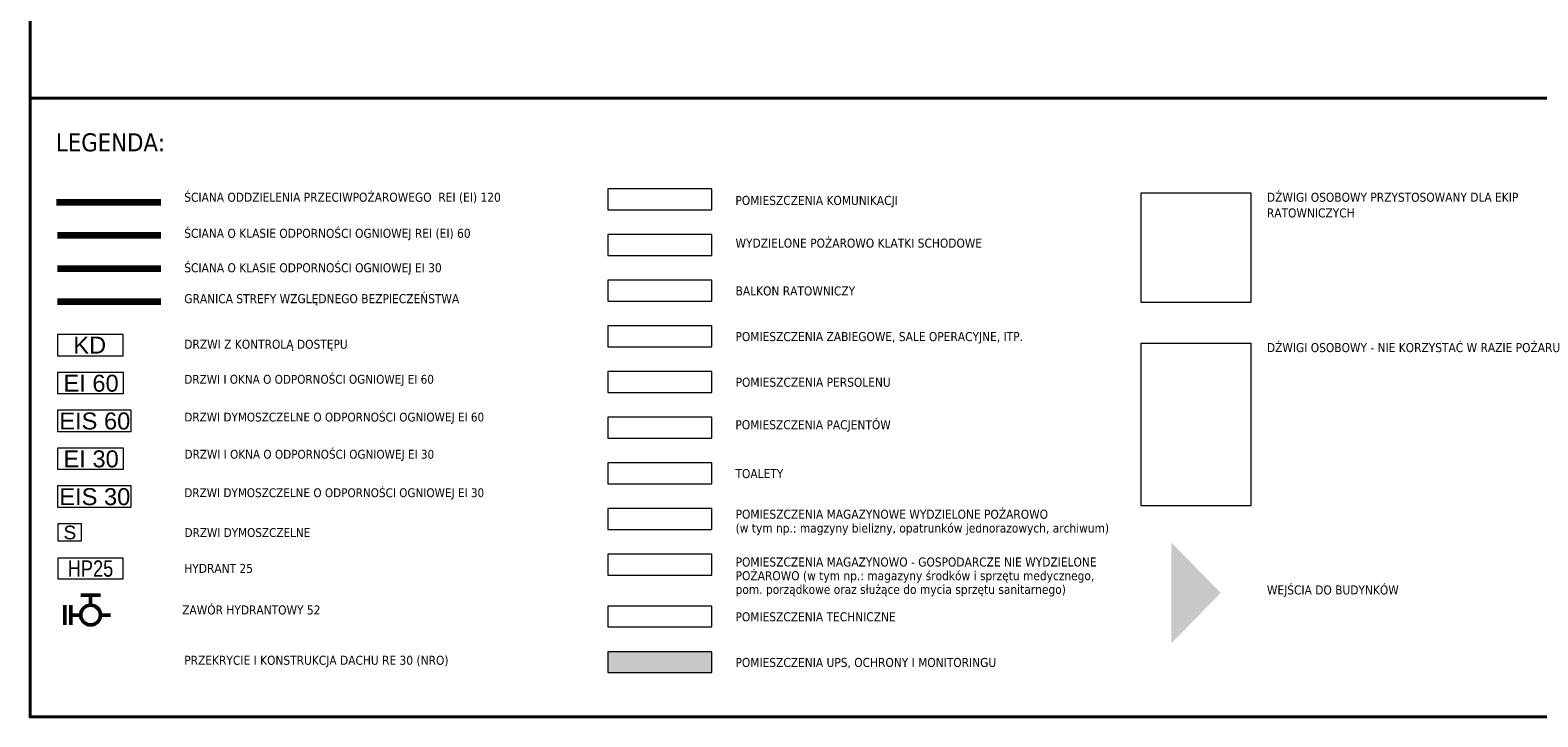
# Model space of a CAD drawing. Header units: millimetres. Extents: x 6612729504 to 6612744462, y 5733542327 to 5733549367.
# Tile 1 of 109: x 6612730637 to 6612733059, y 5733542327 to 5733543430. Entities that reach past the tile are written whole.
import ezdxf

# ---------------------------------------------------------------- set-up
doc = ezdxf.new("R2010")
doc.units = ezdxf.units.MM
doc.header["$MEASUREMENT"] = 0
doc.header["$XCLIPFRAME"] = 0
for name, color, linetype in [('!!!!_CIENKIE czerwone LINIE', 7, 'Continuous'), ('!!!!_POMIESZCZENIA UPS', 7, 'Continuous'), ('_ ARKUSZ _ 01 _ RAMKA', 7, 'Continuous'), ('___OPISY', 7, 'Continuous'), ('___SWB_60', 7, 'Continuous'), ('__DRAFT_PROJEKT_PPOŻ', 7, 'Continuous'), ('__ppoż ściany', 7, 'Continuous'), ('__zawory_hydrantowe', 7, 'Continuous'), ('A_AKCENT', 7, 'Continuous'), ('dwa_funkcja_sale zab', 7, 'Continuous')]:
    doc.layers.add(name, color=color, linetype=linetype)
doc.styles.add('GENERATED_STYLE_1', font='arial.ttf')
doc.styles.add('GENERATED_STYLE_6', font='tahoma.ttf')
picture_1 = doc.add_image_def('image2.jpg', size_in_pixel=(240, 240))
picture_2 = doc.add_image_def('image1.jpg', size_in_pixel=(216, 320))

msp = doc.modelspace()

# ---------------------------------------------------------------- hatches: boundary and pattern name
at = {"layer": '!!!!_POMIESZCZENIA UPS', "linetype": 'Continuous', "lineweight": 0, "true_color": 0xb94f51}
msp.add_hatch(color=15, dxfattribs=at).paths.add_polyline_path([(6612731564.919757, 5733542431.799936), (6612731732.146642, 5733542431.799936), (6612731732.146642, 5733542398.469393), (6612731564.919757, 5733542398.469393)])
at = {"layer": 'A_AKCENT', "linetype": 'Continuous', "lineweight": 40}
msp.add_hatch(color=7, dxfattribs=at).paths.add_polyline_path([(6612732549.423977, 5733542526.444229), (6612732470.089909, 5733542445.456907), (6612732470.089909, 5733542607.431551)])

# ---------------------------------------------------------------- linework, layer by layer
at = {"layer": '!!!!_CIENKIE czerwone LINIE', "color": 1, "lineweight": 20, "true_color": 0xff0909}
for points in [[(6612730786.541799, 5733542941.217168), (6612730680.832659, 5733542941.217168), (6612730680.832659, 5733542907.165909), (6612730786.541799, 5733542907.165909)], [(6612730786.653141, 5733542880.499951), (6612730680.721316, 5733542880.499951), (6612730680.721316, 5733542846.428566), (6612730786.653141, 5733542846.428566)], [(6612730799.339501, 5733542819.814106), (6612730680.721316, 5733542819.814106), (6612730680.721316, 5733542785.742722), (6612730799.339501, 5733542785.742722)], [(6612730786.791089, 5733542759.016708), (6612730680.832659, 5733542759.016708), (6612730680.832659, 5733542724.936765), (6612730786.791089, 5733542724.936765)], [(6612730799.339501, 5733542698.322305), (6612730680.721316, 5733542698.322305), (6612730680.721316, 5733542664.250919), (6612730799.339501, 5733542664.250919)], [(6612730719.186172, 5733542637.464851), (6612730681.188442, 5733542637.464851), (6612730681.188442, 5733542609.922874), (6612730719.186172, 5733542609.922874)], [(6612730681.188442, 5733542549.28819), (6612730786.435307, 5733542549.28819), (6612730786.435306, 5733542582.177835), (6612730681.188442, 5733542582.177835)]]:
    msp.add_lwpolyline(points, close=True, dxfattribs=at)
for points in [[(6612730680.832659, 5733542907.114411), (6612730786.541799, 5733542907.114411)], [(6612730680.721316, 5733542846.428566), (6612730786.653141, 5733542846.428566)], [(6612730680.721316, 5733542785.742722), (6612730786.653141, 5733542785.742722)], [(6612730680.832659, 5733542724.936765), (6612730786.791089, 5733542724.936765)], [(6612730680.721316, 5733542664.250919), (6612730786.653141, 5733542664.250919)]]:
    msp.add_lwpolyline(points, dxfattribs=at)
at = {"layer": '_ ARKUSZ _ 01 _ RAMKA', "color": 7, "lineweight": 40}
for points in [[(6612730636.884463, 5733549367.448231), (6612730636.884463, 5733542327.448219), (6612744461.930632, 5733542327.448219), (6612744461.930632, 5733549367.448231)], [(6612730636.884463, 5733543320.675324), (6612733196.390545, 5733543320.675324), (6612733196.390545, 5733542327.448219), (6612730636.884463, 5733542327.448219)]]:
    msp.add_lwpolyline(points, close=True, dxfattribs=at)
at = {"layer": '___OPISY', "color": 7, "lineweight": 18}
for points in [[(6612731564.919757, 5733543141.774823), (6612731732.146642, 5733543141.774823), (6612731732.146642, 5733543175.105367), (6612731564.919757, 5733543175.105367)], [(6612731564.919757, 5733543068.444281), (6612731732.146642, 5733543068.444281), (6612731732.146642, 5733543101.774823), (6612731564.919757, 5733543101.774823)], [(6612731564.919757, 5733542995.113737), (6612731732.146642, 5733542995.113737), (6612731732.146642, 5733543028.444281), (6612731564.919757, 5733543028.444281)], [(6612731564.919757, 5733542775.122108), (6612731732.146642, 5733542775.122108), (6612731732.146642, 5733542808.452651), (6612731564.919757, 5733542808.452651)], [(6612731564.919757, 5733542701.791565), (6612731732.146642, 5733542701.791565), (6612731732.146642, 5733542735.122108), (6612731564.919757, 5733542735.122108)], [(6612731564.919757, 5733542628.461022), (6612731732.146642, 5733542628.461022), (6612731732.146642, 5733542661.791565), (6612731564.919757, 5733542661.791565)], [(6612731564.919757, 5733542555.130479), (6612731732.146642, 5733542555.130479), (6612731732.146642, 5733542588.461022), (6612731564.919757, 5733542588.461022)], [(6612731564.919757, 5733542471.799936), (6612731732.146642, 5733542471.799936), (6612731732.146642, 5733542505.130479), (6612731564.919757, 5733542505.130479)], [(6612731564.919757, 5733542398.469393), (6612731732.146642, 5733542398.469393), (6612731732.146642, 5733542431.799936), (6612731564.919757, 5733542431.799936)]]:
    msp.add_lwpolyline(points, close=True, dxfattribs=at)
at = {"layer": '___SWB_60', "color": 212, "lineweight": 211}
msp.add_line((6612730680.832659, 5733542994.446089), (6612730846.66683, 5733542994.446089), dxfattribs=at)
at = {"layer": '__ppoż ściany', "color": 1, "lineweight": 211, "true_color": 0xea0000}
msp.add_line((6612730679.439945, 5733543154.132849), (6612730846.66683, 5733543154.132849), dxfattribs=at)
at = {"layer": '__ppoż ściany', "color": 30, "lineweight": 211, "true_color": 0xfb8213}
msp.add_line((6612730680.946507, 5733543100.903929), (6612730846.66683, 5733543100.903929), dxfattribs=at)
at = {"layer": '__ppoż ściany', "color": 5, "lineweight": 211, "true_color": 0x0416fb}
msp.add_line((6612730680.832659, 5733543047.675009), (6612730846.66683, 5733543047.675009), dxfattribs=at)
at = {"layer": '__zawory_hydrantowe', "color": 1, "lineweight": 50, "true_color": 0xf00000}
for p, q in [((6612730749.823962, 5733542522.67373), (6612730718.049075, 5733542522.67373)), ((6612730733.93652, 5733542506.786286), (6612730733.93652, 5733542522.67373)), ((6612730692.629167, 5733542475.0114), (6612730692.629167, 5733542506.786286)), ((6612730702.161633, 5733542475.0114), (6612730702.161633, 5733542506.786286)), ((6612730718.049075, 5733542490.898844), (6612730702.161633, 5733542490.898844)), ((6612730749.823962, 5733542490.898844), (6612730765.711406, 5733542490.898844))]:
    msp.add_line(p, q, dxfattribs=at)
msp.add_circle((6612730733.93652, 5733542490.898844), 15.887443, dxfattribs=at)
at = {"layer": 'dwa_funkcja_sale zab', "color": 7, "lineweight": 18}
for points in [[(6612731564.919757, 5733542921.783195), (6612731732.146642, 5733542921.783195), (6612731732.146642, 5733542955.113737), (6612731564.919757, 5733542955.113737)], [(6612731564.919757, 5733542848.452651), (6612731732.146642, 5733542848.452651), (6612731732.146642, 5733542881.783195), (6612731564.919757, 5733542881.783195)]]:
    msp.add_lwpolyline(points, close=True, dxfattribs=at)

# ---------------------------------------------------------------- texts
at = {"layer": '___OPISY', "color": 7, "lineweight": 20, "attachment_point": 1, "style": 'GENERATED_STYLE_6'}
for s, insert, char_height in [('\\A1;{\\pql;\\fTahoma|b0|i0|c238|p34;LEGENDA:}', (6612730678.29701, 5733543264.467629), 28.96715006), ('\\A1;{\\pql;\\fTahoma|b0|i0|c238|p34;ŚCIANA ODDZIELENIA PRZECIWPOŻAROWEGO  REI (EI) 120}', (6612730884.422014, 5733543169.103537), 14.48357855), ('\\A1;{\\pql;\\fTahoma|b0|i0|c238|p34;POMIESZCZENIA KOMUNIKACJI}', (6612731769.901826, 5733543163.978833), 14.48357855), ('\\A1;{\\pql;\\fTahoma|b0|i0|c238|p34;ŚCIANA O KLASIE ODPORNOŚCI OGNIOWEJ REI (EI) 60}', (6612730884.422014, 5733543111.178945), 14.48144753), ('\\A1;{\\pql;\\fTahoma|b0|i0|c238|p34;WYDZIELONE POŻAROWO KLATKI SCHODOWE}', (6612731770.00929, 5733543095.392385), 14.48357855), ('\\A1;{\\pql;\\fTahoma|b0|i0|c238|p34;ŚCIANA O KLASIE ODPORNOŚCI OGNIOWEJ EI 30}', (6612730884.463365, 5733543055.842755), 14.48144753), ('\\A1;{\\pql;\\fTahoma|b0|i0|c238|p34;GRANICA STREFY WZGLĘDNEGO BEZPIECZEŃSTWA }', (6612730884.432439, 5733543006.215583), 14.48144753), ('\\A1;{\\pql;\\fTahoma|b0|i0|c238|p34;BALKON RATOWNICZY}', (6612731770.16709, 5733543018.655305), 14.48357855), ('\\A1;{\\pql;\\fTahoma|b0|i0|c238|p34;DRZWI Z KONTROLĄ DOSTĘPU }', (6612730884.422014, 5733542933.043598), 14.48357503), ('\\A1;{\\pql;\\fTahoma|b0|i0|c238|p34;POMIESZCZENIA ZABIEGOWE, SALE OPERACYJNE, ITP.}', (6612731770.00929, 5733542945.324762), 14.48357855), ('\\A1;{\\pql;\\fTahoma|b0|i0|c238|p34;DŹWIGI OSOBOWY - NIE KORZYSTAĆ W RAZIE POŻARU}', (6612732623.693189, 5733542927.654288), 14.48357855), ('\\A1;{\\pql;\\fTahoma|b0|i0|c238|p34;DRZWI \\fTahoma|b0|i0|c238|p34;I OKNA \\fTahoma|b0|i0|c238|p34;O ODPORNOŚCI OGNIOWEJ EI 60}', (6612730884.537004, 5733542876.610339), 14.206783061), ('\\A1;{\\pql;\\fTahoma|b0|i0|c238|p34;POMIESZCZENIA PERSOLENU}', (6612731770.16709, 5733542871.994219), 14.48357855), ('\\A1;{\\pql;\\fTahoma|b0|i0|c238|p34;DRZWI \\fTahoma|b0|i0|c238|p34;DYMOSZCZELNE\\fTahoma|b0|i0|c238|p34; O ODPORNOŚCI OGNIOWEJ EI 60}', (6612730884.537004, 5733542815.924494), 14.206783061), ('\\A1;{\\pql;\\fTahoma|b0|i0|c238|p34;POMIESZCZENIA PACJENTÓW}', (6612731769.901826, 5733542803.78838), 14.48357855), ('\\A1;{\\pql;\\fTahoma|b0|i0|c238|p34;DRZWI \\fTahoma|b0|i0|c238|p34;I OKNA \\fTahoma|b0|i0|c238|p34;O ODPORNOŚCI OGNIOWEJ EI 30}', (6612730884.926582, 5733542756.220115), 14.206783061), ('\\A1;{\\pql;\\fTahoma|b0|i0|c238|p34;TOALETY}', (6612731770.00929, 5733542725.333133), 14.48357855), ('\\A1;{\\pql;\\fTahoma|b0|i0|c238|p34;DRZWI DYMOSZCZELNE O ODPORNOŚCI OGNIOWEJ EI \\fTahoma|b0|i0|c238|p34;3\\fTahoma|b0|i0|c238|p34;0}', (6612730884.537004, 5733542694.432693), 14.206783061), ('\\A1;{\\pql;\\fTahoma|b0|i0|c238|p34;DRZWI \\fTahoma|b0|i0|c238|p34;DYMOSZCZELNE}', (6612730884.926582, 5733542630.438598), 14.20678306), ('\\A1;{\\pql;\\fTahoma|b0|i0|c238|p34;HYDRANT 25}', (6612730884.488523, 5733542573.056187), 14.48144753), ('\\A1;{\\pql;\\fTahoma|b0|i0|c238|p34;WEJŚCIA DO BUDYNKÓW}', (6612732623.693189, 5733542538.445229), 14.48357855), ('\\A1;{\\pql;\\fTahoma|b0|i0|c238|p34;ZAWÓR HYDRANTOWY 52}', (6612730881.072872, 5733542506.341217), 14.48144753), ('\\A1;{\\pql;\\fTahoma|b0|i0|c238|p34;POMIESZCZENIA TECHNICZNE}', (6612731770.00929, 5733542495.341503), 14.48357855), ('\\A1;{\\pql;\\fTahoma|b0|i0|c238|p34;PRZEKRYCIE I KONSTRUKCJA DACHU RE 30\\fTahoma|b0|i0|c238|p34; (NRO)\\fTahoma|b0|i0|c238|p34; }', (6612730884.422014, 5733542425.533661), 14.483575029), ('\\A1;{\\pql;\\fTahoma|b0|i0|c238|p34;POMIESZCZENIA\\fTahoma|b0|i0|c238|p34; UPS, OCHRONY I MONITORINGU}', (6612731770.00929, 5733542422.010961), 14.48357855)]:
    msp.add_mtext(s, dxfattribs=dict(at, insert=insert, char_height=char_height))
at = {"layer": '___OPISY', "color": 7, "lineweight": 20, "char_height": 14.483578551, "attachment_point": 1, "style": 'GENERATED_STYLE_6'}
for s, insert, width, line_spacing_factor in [('\\A1;{\\pql;\\fTahoma|b0|i0|c238|p34;DŹWIGI OSOBOWY PRZYSTOSOWANY DLA EKIP \\fTahoma|b0|i0|c238|p34;RATOWNICZYCH}', (6612732623.693189, 5733543169.103537), 489.69327892, 1.042587), ('\\A1;{\\pql;\\fTahoma|b0|i0|c238|p34;POMIESZCZENIA MAGAZYNOWO - GOSPODARCZE NIE WYDZIELONE POŻAROWO (w tym np.: magazyny środków i sprzętu medycznego, pom. porządkowe oraz służące do mycia sprzętu sanitarnego)}', (6612731770.16709, 5733542583.336318), 614.54698206, 0.910885)]:
    msp.add_mtext(s, dxfattribs=dict(at, insert=insert, width=width, line_spacing_factor=line_spacing_factor))
at = {"layer": '___OPISY', "color": 1, "lineweight": 20, "true_color": 0xff0909, "style": 'GENERATED_STYLE_1'}
for s, insert, char_height, attachment_point in [('\\A1;{\\pql;\\fArial|b0|i0|c238|p38;KD}', (6612730706.244597, 5733542937.959287), 27.1583546, 1), ('\\A1;{\\pql;\\fArial|b0|i0|c238|p38;EI 60}', (6612730690.361341, 5733542876.81874), 27.21556578, 1), ('\\A1;{\\pql;\\fArial|b0|i0|c238|p38;EI\\fArial|b0|i0|c238|p38;S\\fArial|b0|i0|c238|p38; 60}', (6612730683.644393, 5733542816.132895), 27.21556578, 1), ('\\A1;{\\pql;\\fArial|b0|i0|c238|p38;EI 30}', (6612730690.475979, 5733542755.334572), 27.22240129, 1), ('\\A1;{\\pql;\\fArial|b0|i0|c238|p38;EIS \\fArial|b0|i0|c238|p38;3\\fArial|b0|i0|c238|p38;0}', (6612730683.644393, 5733542694.641093), 27.21556578, 1), ('\\A1;{\\pqc;\\fArial|b0|i0|c238|p38;S}', (6612730700.793955, 5733542634.468185), 22.00000003, 2)]:
    msp.add_mtext(s, dxfattribs=dict(at, insert=insert, char_height=char_height, attachment_point=attachment_point))
at = {"layer": '___OPISY', "color": 7, "lineweight": 20, "insert": (6612731770.16709, 5733542660.073399), "char_height": 14.483578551, "attachment_point": 1, "line_spacing_factor": 0.922857, "style": 'GENERATED_STYLE_6'}
msp.add_mtext('\\A1;{\\pql;\\fTahoma|b0|i0|c238|p34;POMIESZCZENIA MAGAZYNOWE WYDZIELONE POŻAROWO \\P\\pql;\\fTahoma|b0|i0|c238|p34;(w tym np.: magzyny bielizny, opatrunków jednorazowych,\\fTahoma|b0|i0|c238|p34; \\fTahoma|b0|i0|c238|p34;archiwum)}', dxfattribs=at)
at = {"layer": '__DRAFT_PROJEKT_PPOŻ', "color": 1, "lineweight": 20, "true_color": 0xff0909, "insert": (6612730733.811874, 5733542578.68766), "char_height": 26.1592301, "attachment_point": 2, "style": 'GENERATED_STYLE_1'}
msp.add_mtext('\\A1;{\\W0.800000x;\\pqc;\\fArial|b0|i0|c238|p38;HP25}', dxfattribs=at)

# ---------------------------------------------------------------- pictures from other files: only their frames are drawn
at = {"lineweight": 0}
image = msp.add_image(picture_1, insert=(6612732421.49447, 5733542992.57859), size_in_units=(176.524946, 176.524946), dxfattribs=at)
image.set_boundary_path([(-0.5, -0.5), (239.5, 239.5)])
image = msp.add_image(picture_2, insert=(6612732421.49447, 5733542666.13585), size_in_units=(176.524946, 261.518439), dxfattribs=at)
image.set_boundary_path([(-0.5, -0.5), (215.5, 319.5)])

doc.saveas('drawing.dxf')
